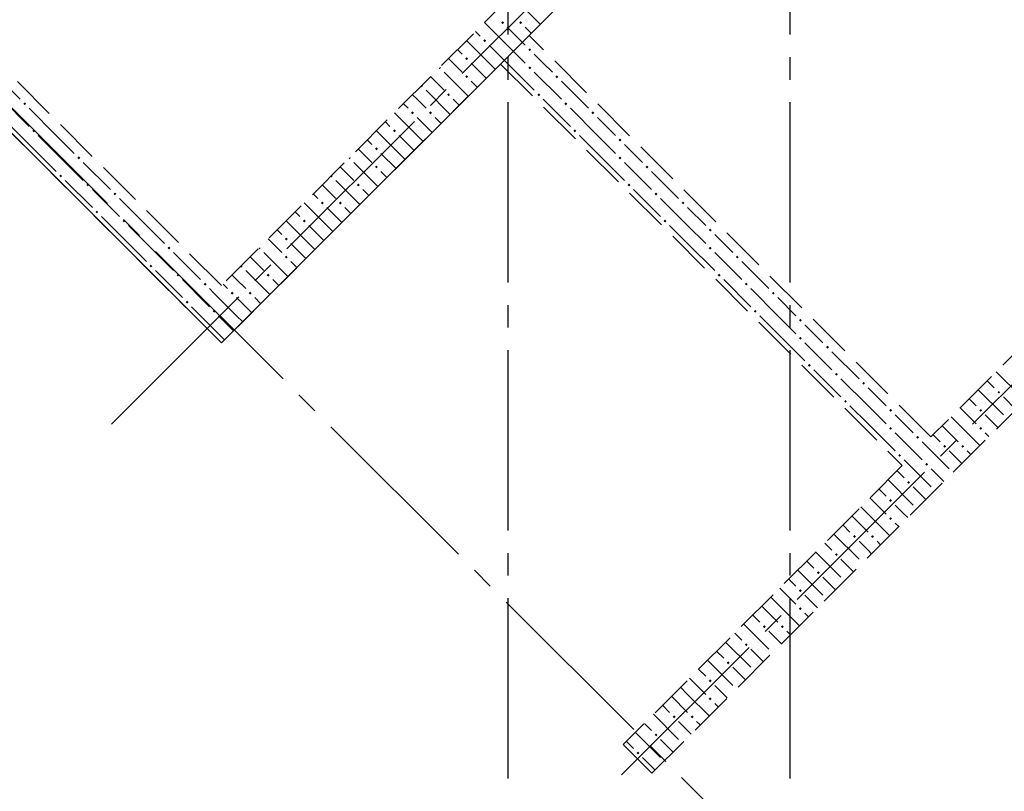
# Model space of a CAD drawing. Header units: millimetres. Extents: x 0 to 40665, y 0 to 42000.
# Tile 3 of 18: x 8885 to 13252, y 9943 to 13366. Entities that reach past the tile are written whole.
import ezdxf

# ---------------------------------------------------------------- set-up
doc = ezdxf.new("R2010")
doc.units = ezdxf.units.MM
doc.linetypes.add('______2', pattern=[270, 200, -70])
doc.linetypes.add('______5', pattern=[1100, 800, -100, 100, -100])
for name, color, linetype, lineweight in [('ЖБ Перекрытие верхний уровень', 7, 'Continuous', 35), ('ЖБ Стена верхний уровень', 7, 'Continuous', 35), ('Оси', 40, '______5', 18)]:
    doc.layers.add(name, color=color, linetype=linetype, lineweight=lineweight)

msp = doc.modelspace()

# ---------------------------------------------------------------- hatches: boundary and pattern name
at = {"layer": 'ЖБ Стена верхний уровень', "linetype": 'Continuous', "lineweight": 18, "transparency": 33554687}
for points in [[(11021, 13353.1), (11027.5, 13359.6), (11034, 13353.1), (11027.5, 13346.6)], [(11101, 13353.1), (11107.5, 13359.6), (11114, 13353.1), (11107.5, 13346.6)], [(10941, 13273.1), (10947.5, 13279.6), (10954, 13273.1), (10947.5, 13266.6)], [(11141, 13233.1), (11147.5, 13239.6), (11154, 13233.1), (11147.5, 13226.6)], [(10861, 13193.1), (10867.5, 13199.6), (10874, 13193.1), (10867.5, 13186.6)], [(10750.2, 13156.9), (10754, 13153.1), (10747.5, 13146.6), (10743.7, 13150.4)], [(11141, 13153.1), (11147.5, 13159.6), (11154, 13153.1), (11147.5, 13146.6)], [(10861, 13113.1), (10867.5, 13119.6), (10874, 13113.1), (10867.5, 13106.6)], [(11261, 13113.1), (11267.5, 13119.6), (11274, 13113.1), (11267.5, 13106.6)], [(10670.2, 13076.9), (10674, 13073.1), (10667.5, 13066.6), (10663.7, 13070.4)], [(10781, 13033.1), (10787.5, 13039.6), (10794, 13033.1), (10787.5, 13026.6)], [(11181, 13033.1), (11187.5, 13039.6), (11194, 13033.1), (11187.5, 13026.6)], [(8901, 12993.1), (8907.5, 12999.6), (8914, 12993.1), (8907.5, 12986.6)], [(11301, 12993.1), (11307.5, 12999.6), (11314, 12993.1), (11307.5, 12986.6)], [(10621, 12953.1), (10627.5, 12959.6), (10634, 12953.1), (10627.5, 12946.6)], [(10701, 12953.1), (10707.5, 12959.6), (10714, 12953.1), (10707.5, 12946.6)], [(11421, 12953.1), (11427.5, 12959.6), (11434, 12953.1), (11427.5, 12946.6)], [(8941, 12873.1), (8947.5, 12879.6), (8954, 12873.1), (8947.5, 12866.6)], [(10541, 12873.1), (10547.5, 12879.6), (10554, 12873.1), (10547.5, 12866.6)], [(11341, 12873.1), (11347.5, 12879.6), (11354, 12873.1), (11347.5, 12866.6)], [(11541, 12833.1), (11547.5, 12839.6), (11554, 12833.1), (11547.5, 12826.6)], [(10461, 12793.1), (10467.5, 12799.6), (10474, 12793.1), (10467.5, 12786.6)], [(9141, 12753.1), (9147.5, 12759.6), (9154, 12753.1), (9147.5, 12746.6)], [(10350.2, 12756.9), (10354, 12753.1), (10347.5, 12746.6), (10343.7, 12750.4)], [(11541, 12753.1), (11547.5, 12759.6), (11554, 12753.1), (11547.5, 12746.6)], [(10461, 12713.1), (10467.5, 12719.6), (10474, 12713.1), (10467.5, 12706.6)], [(11661, 12713.1), (11667.5, 12719.6), (11674, 12713.1), (11667.5, 12706.6)], [(9061, 12673.1), (9067.5, 12679.6), (9074, 12673.1), (9067.5, 12666.6)], [(10270.2, 12676.9), (10274, 12673.1), (10267.5, 12666.6), (10263.7, 12670.4)], [(9181, 12633.1), (9187.5, 12639.6), (9194, 12633.1), (9187.5, 12626.6)], [(10381, 12633.1), (10387.5, 12639.6), (10394, 12633.1), (10387.5, 12626.6)], [(11581, 12633.1), (11587.5, 12639.6), (11594, 12633.1), (11587.5, 12626.6)], [(9301, 12593.1), (9307.5, 12599.6), (9314, 12593.1), (9307.5, 12586.6)], [(11701, 12593.1), (11707.5, 12599.6), (11714, 12593.1), (11707.5, 12586.6)], [(10221, 12553.1), (10227.5, 12559.6), (10234, 12553.1), (10227.5, 12546.6)], [(10301, 12553.1), (10307.5, 12559.6), (10314, 12553.1), (10307.5, 12546.6)], [(11821, 12553.1), (11827.5, 12559.6), (11834, 12553.1), (11827.5, 12546.6)], [(9221, 12513.1), (9227.5, 12519.6), (9234, 12513.1), (9227.5, 12506.6)], [(9341, 12473.1), (9347.5, 12479.6), (9354, 12473.1), (9347.5, 12466.6)], [(10141, 12473.1), (10147.5, 12479.6), (10154, 12473.1), (10147.5, 12466.6)], [(11741, 12473.1), (11747.5, 12479.6), (11754, 12473.1), (11747.5, 12466.6)], [(11941, 12433.1), (11947.5, 12439.6), (11954, 12433.1), (11947.5, 12426.6)], [(9541, 12353.1), (9547.5, 12359.6), (9554, 12353.1), (9547.5, 12346.6)], [(10061, 12393.1), (10067.5, 12399.6), (10074, 12393.1), (10067.5, 12386.6)], [(11941, 12353.1), (11947.5, 12359.6), (11954, 12353.1), (11947.5, 12346.6)], [(9950.2, 12356.9), (9954, 12353.1), (9947.5, 12346.6), (9943.7, 12350.4)], [(10061, 12313.1), (10067.5, 12319.6), (10074, 12313.1), (10067.5, 12306.6)], [(12061, 12313.1), (12067.5, 12319.6), (12074, 12313.1), (12067.5, 12306.6)], [(9461, 12273.1), (9467.5, 12279.6), (9474, 12273.1), (9467.5, 12266.6)], [(9870.2, 12276.9), (9874, 12273.1), (9867.5, 12266.6), (9863.7, 12270.4)], [(9581, 12233.1), (9587.5, 12239.6), (9594, 12233.1), (9587.5, 12226.6)], [(9981, 12233.1), (9987.5, 12239.6), (9994, 12233.1), (9987.5, 12226.6)], [(11981, 12233.1), (11987.5, 12239.6), (11994, 12233.1), (11987.5, 12226.6)], [(9701, 12193.1), (9707.5, 12199.6), (9714, 12193.1), (9707.5, 12186.6)], [(12101, 12193.1), (12107.5, 12199.6), (12114, 12193.1), (12107.5, 12186.6)], [(9821, 12153.1), (9827.5, 12159.6), (9834, 12153.1), (9827.5, 12146.6)], [(9901, 12153.1), (9907.5, 12159.6), (9914, 12153.1), (9907.5, 12146.6)], [(12221, 12153.1), (12227.5, 12159.6), (12234, 12153.1), (12227.5, 12146.6)], [(9621, 12113.1), (9627.5, 12119.6), (9634, 12113.1), (9627.5, 12106.6)], [(9741, 12073.1), (9747.5, 12079.6), (9754, 12073.1), (9747.5, 12066.6)], [(12141, 12073.1), (12147.5, 12079.6), (12154, 12073.1), (12147.5, 12066.6)], [(12341, 12033.1), (12347.5, 12039.6), (12354, 12033.1), (12347.5, 12026.6)], [(12341, 11953.1), (12347.5, 11959.6), (12354, 11953.1), (12347.5, 11946.6)], [(12461, 11913.1), (12467.5, 11919.6), (12474, 11913.1), (12467.5, 11906.6)], [(12381, 11833.1), (12387.5, 11839.6), (12394, 11833.1), (12387.5, 11826.6)], [(12501, 11793.1), (12507.5, 11799.6), (12514, 11793.1), (12507.5, 11786.6)], [(12621, 11753.1), (12627.5, 11759.6), (12634, 11753.1), (12627.5, 11746.6)], [(13221, 11713.1), (13227.5, 11719.6), (13234, 11713.1), (13227.5, 11706.6)], [(12541, 11673.1), (12547.5, 11679.6), (12554, 11673.1), (12547.5, 11666.6)], [(12741, 11633.1), (12747.5, 11639.6), (12754, 11633.1), (12747.5, 11626.6)], [(13141, 11633.1), (13147.5, 11639.6), (13154, 11633.1), (13147.5, 11626.6)], [(12741, 11553.1), (12747.5, 11559.6), (12754, 11553.1), (12747.5, 11546.6)], [(13141, 11553.1), (13147.5, 11559.6), (13154, 11553.1), (13147.5, 11546.6)], [(12861, 11513.1), (12867.5, 11519.6), (12874, 11513.1), (12867.5, 11506.6)], [(12981, 11473.1), (12987.5, 11479.6), (12994, 11473.1), (12987.5, 11466.6)], [(13061, 11473.1), (13067.5, 11479.6), (13074, 11473.1), (13067.5, 11466.6)], [(12781, 11433.1), (12787.5, 11439.6), (12794, 11433.1), (12787.5, 11426.6)], [(12901, 11393.1), (12907.5, 11399.6), (12914, 11393.1), (12907.5, 11386.6)], [(12821, 11313.1), (12827.5, 11319.6), (12834, 11313.1), (12827.5, 11306.6)], [(12741, 11233.1), (12747.5, 11239.6), (12754, 11233.1), (12747.5, 11226.6)], [(12741, 11153.1), (12747.5, 11159.6), (12754, 11153.1), (12747.5, 11146.6)], [(12581, 11073.1), (12587.5, 11079.6), (12594, 11073.1), (12587.5, 11066.6)], [(12661, 11073.1), (12667.5, 11079.6), (12674, 11073.1), (12667.5, 11066.6)], [(12501, 10993.1), (12507.5, 10999.6), (12514, 10993.1), (12507.5, 10986.6)], [(12421, 10913.1), (12427.5, 10919.6), (12434, 10913.1), (12427.5, 10906.6)], [(12341, 10833.1), (12347.5, 10839.6), (12354, 10833.1), (12347.5, 10826.6)], [(12341, 10753.1), (12347.5, 10759.6), (12354, 10753.1), (12347.5, 10746.6)], [(12181, 10673.1), (12187.5, 10679.6), (12194, 10673.1), (12187.5, 10666.6)], [(12261, 10673.1), (12267.5, 10679.6), (12274, 10673.1), (12267.5, 10666.6)], [(12101, 10593.1), (12107.5, 10599.6), (12114, 10593.1), (12107.5, 10586.6)], [(12021, 10513.1), (12027.5, 10519.6), (12034, 10513.1), (12027.5, 10506.6)], [(11941, 10433.1), (11947.5, 10439.6), (11954, 10433.1), (11947.5, 10426.6)], [(11941, 10353.1), (11947.5, 10359.6), (11954, 10353.1), (11947.5, 10346.6)], [(11781, 10273.1), (11787.5, 10279.6), (11794, 10273.1), (11787.5, 10266.6)], [(11861, 10273.1), (11867.5, 10279.6), (11874, 10273.1), (11867.5, 10266.6)], [(11701, 10193.1), (11707.5, 10199.6), (11714, 10193.1), (11707.5, 10186.6)], [(11621, 10113.1), (11627.5, 10119.6), (11634, 10113.1), (11627.5, 10106.6)]]:
    msp.add_hatch(color=7, dxfattribs=at).paths.add_polyline_path(points, flags=16)

# ---------------------------------------------------------------- linework, layer by layer
at = {"layer": 'ЖБ Перекрытие верхний уровень', "color": 7, "linetype": 'Continuous', "lineweight": 18, "transparency": 33554687}
for p, q in [((9780.1, 11932.2), (14005.1, 16157.2)), ((7213.3, 14499), (9780.1, 11932.2))]:
    msp.add_line(p, q, dxfattribs=at)
at = {"layer": 'ЖБ Стена верхний уровень', "color": 251, "linetype": '______2', "lineweight": 13, "true_color": 0x656565, "transparency": 33554687}
for p, q in [((17777.5, 16365.8), (12926.7, 11515)), ((11689.3, 10023), (17904.8, 16238.5)), ((11144.8, 13296.9), (13018.6, 15170.8)), ((11661, 14067.7), (9780.1, 12186.8)), ((9780.1, 12186.8), (8578, 13388.9)), ((12926.7, 11515), (11144.8, 13296.9)), ((8450.7, 13261.6), (9652.8, 12059.5)), ((9780.1, 11932.2), (11017.5, 13169.7)), ((11017.5, 13169.7), (12799.4, 11387.8)), ((9652.8, 12059.5), (9780.1, 11932.2)), ((12799.4, 11387.8), (11562, 10150.3)), ((11562, 10150.3), (11689.3, 10023))]:
    msp.add_line(p, q, dxfattribs=at)
at = {"layer": 'ЖБ Стена верхний уровень', "color": 9, "linetype": 'Continuous', "lineweight": 18, "true_color": 0xc7c7c7, "transparency": 33554687}
for p, q in [((11087.5, 13453.1), (11194.2, 13346.4)), ((11047.5, 13253.1), (10947, 13353.6)), ((11047.5, 13333.1), (11114.2, 13266.4)), ((11127.5, 13333.1), (11154.2, 13306.4)), ((10907, 13313.6), (10927.5, 13293.1)), ((10827, 13233.6), (10847.5, 13213.1)), ((10967.5, 13173.1), (10867, 13273.6)), ((10967.5, 13253.1), (11034.2, 13186.4)), ((11047.5, 13253.1), (11074.2, 13226.4)), ((11114.2, 13266.4), (11127.5, 13253.1)), ((10807.5, 13173.1), (10787, 13193.6)), ((11074.2, 13226.4), (11127.5, 13173.1)), ((11207.5, 13173.1), (11167.5, 13213.1)), ((10847.5, 13133.1), (10807.5, 13173.1)), ((10887.5, 13173.1), (10954.2, 13106.4)), ((10967.5, 13173.1), (10994.2, 13146.4)), ((11034.2, 13186.4), (11047.5, 13173.1)), ((11047.5, 13173.1), (11167.5, 13053.1)), ((11247.5, 13133.1), (11207.5, 13173.1)), ((8767.5, 13133.1), (8887.5, 13013.1)), ((10707, 13113.6), (10767.5, 13053.1)), ((10767.5, 13133.1), (10874.2, 13026.4)), ((11167.5, 13133.1), (11287.5, 13013.1)), ((10887.5, 13093.1), (10914.2, 13066.4)), ((11287.5, 13093.1), (11407.5, 12973.1)), ((8807.5, 13013.1), (8927.5, 12893.1)), ((10647.5, 13013.1), (10627, 13033.6)), ((10687.5, 12973.1), (10647.5, 13013.1)), ((10687.5, 13053.1), (10794.2, 12946.4)), ((10807.5, 13013.1), (10834.2, 12986.4)), ((11207.5, 13013.1), (11327.5, 12893.1)), ((9047.5, 12853.1), (8927.5, 12973.1)), ((10587, 12993.6), (10607.5, 12973.1)), ((11447.5, 12853.1), (11327.5, 12973.1)), ((10647.5, 12853.1), (10547, 12953.6)), ((10647.5, 12933.1), (10714.2, 12866.4)), ((10727.5, 12933.1), (10754.2, 12906.4)), ((11447.5, 12933.1), (11527.5, 12853.1)), ((8967.5, 12773.1), (8847.5, 12893.1)), ((10507, 12913.6), (10527.5, 12893.1)), ((8967.5, 12853.1), (9047.5, 12773.1)), ((9047.5, 12853.1), (9127.5, 12773.1)), ((10567.5, 12773.1), (10467, 12873.6)), ((10567.5, 12853.1), (10634.2, 12786.4)), ((10647.5, 12853.1), (10674.2, 12826.4)), ((11367.5, 12853.1), (11447.5, 12773.1)), ((11447.5, 12853.1), (11527.5, 12773.1)), ((10427, 12833.6), (10447.5, 12813.1)), ((11607.5, 12773.1), (11567.5, 12813.1)), ((8967.5, 12773.1), (9047.5, 12693.1)), ((9047.5, 12773.1), (9167.5, 12653.1)), ((10407.5, 12773.1), (10387, 12793.6)), ((10447.5, 12733.1), (10407.5, 12773.1)), ((10487.5, 12773.1), (10554.2, 12706.4)), ((10567.5, 12773.1), (10594.2, 12746.4)), ((11447.5, 12773.1), (11567.5, 12653.1)), ((11647.5, 12733.1), (11607.5, 12773.1)), ((9167.5, 12733.1), (9287.5, 12613.1)), ((10307, 12713.6), (10367.5, 12653.1)), ((10367.5, 12733.1), (10474.2, 12626.4)), ((11567.5, 12733.1), (11687.5, 12613.1)), ((10487.5, 12693.1), (10514.2, 12666.4)), ((11687.5, 12693.1), (11807.5, 12573.1)), ((9087.5, 12653.1), (9207.5, 12533.1)), ((10247.5, 12613.1), (10227, 12633.6)), ((10287.5, 12653.1), (10394.2, 12546.4)), ((9207.5, 12613.1), (9327.5, 12493.1)), ((10187, 12593.6), (10207.5, 12573.1)), ((10287.5, 12573.1), (10247.5, 12613.1)), ((10407.5, 12613.1), (10434.2, 12586.4)), ((11607.5, 12613.1), (11727.5, 12493.1)), ((9447.5, 12453.1), (9327.5, 12573.1)), ((10247.5, 12453.1), (10147, 12553.6)), ((10247.5, 12533.1), (10314.2, 12466.4)), ((10327.5, 12533.1), (10354.2, 12506.4)), ((11847.5, 12453.1), (11727.5, 12573.1)), ((11847.5, 12533.1), (11927.5, 12453.1)), ((9367.5, 12373.1), (9247.5, 12493.1)), ((10107, 12513.6), (10127.5, 12493.1)), ((9367.5, 12453.1), (9447.5, 12373.1)), ((9447.5, 12453.1), (9527.5, 12373.1)), ((10167.5, 12373.1), (10067, 12473.6)), ((10167.5, 12453.1), (10234.2, 12386.4)), ((10247.5, 12453.1), (10274.2, 12426.4)), ((11767.5, 12453.1), (11847.5, 12373.1)), ((11847.5, 12453.1), (11927.5, 12373.1)), ((10027, 12433.6), (10047.5, 12413.1)), ((12007.5, 12373.1), (11967.5, 12413.1)), ((9367.5, 12373.1), (9447.5, 12293.1)), ((9447.5, 12373.1), (9567.5, 12253.1)), ((10007.5, 12373.1), (9987, 12393.6)), ((10047.5, 12333.1), (10007.5, 12373.1)), ((10087.5, 12373.1), (10154.2, 12306.4)), ((10167.5, 12373.1), (10194.2, 12346.4)), ((11847.5, 12373.1), (11967.5, 12253.1)), ((12047.5, 12333.1), (12007.5, 12373.1)), ((9567.5, 12333.1), (9687.5, 12213.1)), ((9907, 12313.6), (9967.5, 12253.1)), ((9967.5, 12333.1), (10074.2, 12226.4)), ((11967.5, 12333.1), (12087.5, 12213.1)), ((10087.5, 12293.1), (10114.2, 12266.4)), ((12087.5, 12293.1), (12207.5, 12173.1)), ((9487.5, 12253.1), (9607.5, 12133.1)), ((9847.5, 12213.1), (9827, 12233.6)), ((9887.5, 12253.1), (9994.2, 12146.4)), ((9607.5, 12213.1), (9707, 12113.6)), ((9787, 12193.6), (9807.5, 12173.1)), ((9887.5, 12173.1), (9847.5, 12213.1)), ((10007.5, 12213.1), (10034.2, 12186.4)), ((12007.5, 12213.1), (12127.5, 12093.1)), ((9747, 12153.6), (9727.5, 12173.1)), ((9847.5, 12053.1), (9747, 12153.6)), ((12247.5, 12053.1), (12127.5, 12173.1)), ((9707, 12113.6), (9727.5, 12093.1)), ((9847.5, 12133.1), (9914.2, 12066.4)), ((9927.5, 12133.1), (9954.2, 12106.4)), ((12247.5, 12133.1), (12327.5, 12053.1)), ((9667, 12073.6), (9647.5, 12093.1)), ((9767.5, 11973.1), (9667, 12073.6)), ((9767.5, 12053.1), (9834.2, 11986.4)), ((9847.5, 12053.1), (9874.2, 12026.4)), ((12167.5, 12053.1), (12247.5, 11973.1)), ((12247.5, 12053.1), (12327.5, 11973.1)), ((12407.5, 11973.1), (12367.5, 12013.1)), ((9767.5, 11973.1), (9794.2, 11946.4)), ((12247.5, 11973.1), (12367.5, 11853.1)), ((12447.5, 11933.1), (12407.5, 11973.1)), ((12367.5, 11933.1), (12487.5, 11813.1)), ((12487.5, 11893.1), (12607.5, 11773.1)), ((12407.5, 11813.1), (12527.5, 11693.1)), ((13216.1, 11804.5), (13327.5, 11693.1)), ((12647.5, 11653.1), (12527.5, 11773.1)), ((13176.1, 11764.5), (13207.5, 11733.1)), ((12647.5, 11733.1), (12727.5, 11653.1)), ((13136.1, 11724.5), (13247.5, 11613.1)), ((13096.1, 11684.5), (13127.5, 11653.1)), ((13303.4, 11637.2), (13247.5, 11693.1)), ((12567.5, 11653.1), (12647.5, 11573.1)), ((12647.5, 11653.1), (12727.5, 11573.1)), ((13056.1, 11644.5), (13127.5, 11573.1)), ((12647.5, 11573.1), (12767.5, 11453.1)), ((12807.5, 11573.1), (12767.5, 11613.1)), ((12847.5, 11533.1), (12807.5, 11573.1)), ((13016.1, 11604.5), (13047.5, 11573.1)), ((13047.5, 11573.1), (13143.4, 11477.2)), ((13207.5, 11573.1), (13167.5, 11613.1)), ((13223.4, 11557.2), (13207.5, 11573.1)), ((12767.5, 11533.1), (12856.1, 11444.4)), ((12976.1, 11564.5), (13047.5, 11493.1)), ((13167.5, 11533.1), (13183.4, 11517.2)), ((12887.5, 11493.1), (12896.1, 11484.4)), ((12896.1, 11484.5), (13007.5, 11373.1)), ((12936.1, 11524.5), (12967.5, 11493.1)), ((12856.1, 11444.5), (12887.5, 11413.1)), ((13047.5, 11413.1), (13007.5, 11453.1)), ((13087.5, 11453.1), (13103.4, 11437.2)), ((12807.5, 11413.1), (12816.1, 11404.5)), ((12816.1, 11404.5), (12927.5, 11293.1)), ((13063.4, 11397.2), (13047.5, 11413.1)), ((12776.1, 11364.5), (12807.5, 11333.1)), ((12983.4, 11317.2), (12927.5, 11373.1)), ((12736.1, 11324.5), (12847.5, 11213.1)), ((12696.1, 11284.5), (12727.5, 11253.1)), ((12903.4, 11237.2), (12847.5, 11293.1)), ((12656.1, 11244.5), (12727.5, 11173.1)), ((12616.1, 11204.5), (12647.5, 11173.1)), ((12807.5, 11173.1), (12767.5, 11213.1)), ((12576.1, 11164.5), (12647.5, 11093.1)), ((12647.5, 11173.1), (12743.4, 11077.2)), ((12823.4, 11157.2), (12807.5, 11173.1)), ((12536.1, 11124.5), (12567.5, 11093.1)), ((12767.5, 11133.1), (12783.4, 11117.2)), ((12496.1, 11084.5), (12607.5, 10973.1)), ((12647.5, 11013.1), (12607.5, 11053.1)), ((12687.5, 11053.1), (12703.4, 11037.2)), ((12416.1, 11004.5), (12527.5, 10893.1)), ((12456.1, 11044.5), (12487.5, 11013.1)), ((12663.4, 10997.2), (12647.5, 11013.1)), ((12376.1, 10964.5), (12407.5, 10933.1)), ((12583.4, 10917.2), (12527.5, 10973.1)), ((12336.1, 10924.5), (12447.5, 10813.1)), ((12296.1, 10884.5), (12327.5, 10853.1)), ((12503.4, 10837.2), (12447.5, 10893.1)), ((12256.1, 10844.5), (12327.5, 10773.1)), ((12216.1, 10804.5), (12247.5, 10773.1)), ((12407.5, 10773.1), (12367.5, 10813.1)), ((12176.1, 10764.5), (12247.5, 10693.1)), ((12247.5, 10773.1), (12343.4, 10677.2)), ((12423.4, 10757.2), (12407.5, 10773.1)), ((12136.1, 10724.5), (12167.5, 10693.1)), ((12367.5, 10733.1), (12383.4, 10717.2)), ((12096.1, 10684.5), (12207.5, 10573.1)), ((12056.1, 10644.5), (12087.5, 10613.1)), ((12247.5, 10613.1), (12207.5, 10653.1)), ((12263.4, 10597.2), (12247.5, 10613.1)), ((12287.5, 10653.1), (12303.4, 10637.2)), ((12016.1, 10604.5), (12127.5, 10493.1)), ((12183.4, 10517.2), (12127.5, 10573.1)), ((11936.1, 10524.5), (12047.5, 10413.1)), ((11976.1, 10564.5), (12007.5, 10533.1)), ((11896.1, 10484.5), (11927.5, 10453.1)), ((12103.4, 10437.2), (12047.5, 10493.1)), ((11856.1, 10444.5), (11927.5, 10373.1)), ((11816.1, 10404.5), (11847.5, 10373.1)), ((12007.5, 10373.1), (11967.5, 10413.1)), ((11776.1, 10364.5), (11847.5, 10293.1)), ((11847.5, 10373.1), (11943.4, 10277.2)), ((12023.4, 10357.2), (12007.5, 10373.1)), ((11736.1, 10324.5), (11767.5, 10293.1)), ((11967.5, 10333.1), (11983.4, 10317.2)), ((11696.1, 10284.5), (11807.5, 10173.1)), ((11656.1, 10244.5), (11687.5, 10213.1)), ((11847.5, 10213.1), (11807.5, 10253.1)), ((11887.5, 10253.1), (11903.4, 10237.2)), ((11616.1, 10204.5), (11727.5, 10093.1)), ((11863.4, 10197.2), (11847.5, 10213.1)), ((11576.1, 10164.5), (11607.5, 10133.1)), ((11783.4, 10117.2), (11727.5, 10173.1)), ((11703.4, 10037.2), (11647.5, 10093.1))]:
    msp.add_line(p, q, dxfattribs=at)
at = {"layer": 'Оси', "color": 8, "linetype": '______5', "lineweight": -3, "transparency": 33554687}
for p, q in [((11050.5, 40500), (11050.5, 7060)), ((12300.5, 40500), (12300.5, 7060)), ((9292.2, 11571.6), (18621.8, 20901.2)), ((11554.9, 10016), (20530.9, 18992)), ((13164.4, 8661.1), (6277.4, 15548.1))]:
    msp.add_line(p, q, dxfattribs=at)

doc.saveas('drawing.dxf')
